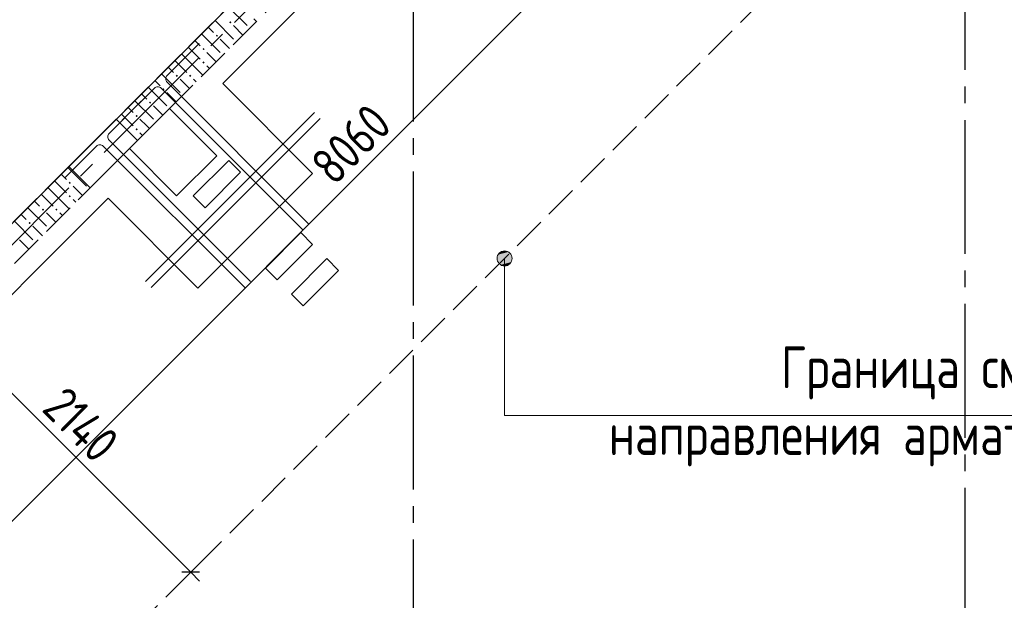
# Model space of a CAD drawing. Header units: millimetres. Extents: x 0 to 43617, y 0 to 59400.
# Tile 15 of 30: x 24021 to 29911, y 19797 to 23269. Entities that reach past the tile are written whole.
import ezdxf

# ---------------------------------------------------------------- set-up
doc = ezdxf.new("R2010")
doc.units = ezdxf.units.MM
doc.linetypes.add('______2', pattern=[270, 200, -70])
doc.linetypes.add('______5', pattern=[1100, 800, -100, 100, -100])
for name, color, linetype, lineweight in [('Standard', 7, 'Continuous', 25), ('Макрос окна_ макрос двери', 7, 'Continuous', 18), ('Обрамление проемов стержнями', 7, 'Continuous', 25), ('Оси', 40, '______5', 18), ('Позиционная метка линия выноска', 7, 'Continuous', 13), ('Примечания', 7, 'Continuous', 25)]:
    doc.layers.add(name, color=color, linetype=linetype, lineweight=lineweight)
doc.layers.add('ЖБ Перекрытие верхний уровень', color=7, linetype='Continuous', lineweight=25, true_color=0xe0e0ff)
doc.layers.add('ЖБ Стена верхний уровень', color=7, linetype='Continuous', lineweight=25, true_color=0x006e00)
doc.styles.add('GOST 2.304-81', font='txt')

msp = doc.modelspace()

# ---------------------------------------------------------------- hatches: boundary and pattern name
at = {"layer": 'ЖБ Стена верхний уровень', "linetype": 'Continuous', "lineweight": 18, "transparency": 33554687}
for points in [[(25274.5, 23253.1), (25281, 23259.6), (25287.5, 23253.1), (25281, 23246.6)], [(25194.5, 23173.1), (25201, 23179.6), (25207.5, 23173.1), (25201, 23166.6)], [(25114.5, 23093.1), (25121, 23099.6), (25127.4, 23093.1), (25121, 23086.6)], [(25114.5, 23013.1), (25121, 23019.6), (25127.4, 23013.1), (25121, 23006.6)], [(24954.4, 22933.1), (24960.9, 22939.6), (24967.4, 22933.1), (24960.9, 22926.6)], [(25034.5, 22933.1), (25040.9, 22939.6), (25047.4, 22933.1), (25040.9, 22926.6)], [(24874.5, 22853.1), (24881, 22859.6), (24887.5, 22853.1), (24881, 22846.6)], [(24794.5, 22773.1), (24801, 22779.6), (24807.5, 22773.1), (24801, 22766.6)], [(24714.5, 22693.1), (24721, 22699.6), (24727.4, 22693.1), (24721, 22686.6)], [(24714.5, 22613.1), (24721, 22619.6), (24727.4, 22613.1), (24721, 22606.6)], [(24314.5, 22293.1), (24321, 22299.6), (24327.4, 22293.1), (24321, 22286.6)], [(24314.5, 22213.1), (24321, 22219.6), (24327.4, 22213.1), (24321, 22206.6)], [(24154.4, 22133.1), (24160.9, 22139.6), (24167.4, 22133.1), (24160.9, 22126.6)], [(24234.5, 22133.1), (24240.9, 22139.6), (24247.4, 22133.1), (24240.9, 22126.6)], [(24074.5, 22053.1), (24081, 22059.6), (24087.5, 22053.1), (24081, 22046.6)]]:
    msp.add_hatch(color=7, dxfattribs=at).paths.add_polyline_path(points, flags=16)
at = {"layer": 'Примечания', "linetype": 'Continuous', "lineweight": 13, "transparency": 33554687}
for points in [[(26876.6, 21841.3), (26966.6, 21841.3), (26960.3, 21863.8)], [(26876.6, 21841.3), (26960.3, 21863.8), (26882.9, 21863.8)], [(26882.9, 21863.8), (26960.3, 21863.8), (26944.1, 21880)], [(26882.9, 21863.8), (26944.1, 21880), (26899.1, 21880)], [(26899.1, 21880), (26944.1, 21880), (26921.6, 21886.3)], [(26882.9, 21818.8), (26966.6, 21841.3), (26876.6, 21841.3)], [(26882.9, 21818.8), (26960.3, 21818.8), (26966.6, 21841.3)], [(26899.1, 21802.6), (26960.3, 21818.8), (26882.9, 21818.8)], [(26899.1, 21802.6), (26944.1, 21802.6), (26960.3, 21818.8)], [(26944.1, 21802.6), (26899.1, 21802.6), (26921.6, 21796.3)]]:
    msp.add_hatch(color=7, dxfattribs=at).paths.add_polyline_path(points)

# ---------------------------------------------------------------- linework, layer by layer
at = {"layer": 'Standard', "color": 7, "linetype": 'Continuous', "lineweight": 13, "transparency": 33554687}
for p, q in [((23281.9, 19577), (28981.2, 25276.3)), ((25044.7, 19964.4), (23530.7, 21478.4)), ((25044.7, 19964.4), (25097.8, 19911.4))]:
    msp.add_line(p, q, dxfattribs=at)
at = {"layer": 'Standard', "color": 251, "linetype": 'Continuous', "lineweight": -3, "true_color": 0x656565, "transparency": 33554687}
for q in [(25133.1, 20052.8), (24956.3, 19876)]:
    msp.add_line((25044.7, 19964.4), q, dxfattribs=at)
at = {"layer": 'Standard', "color": 7, "linetype": 'Continuous', "lineweight": 25, "transparency": 33554687}
msp.add_line((25097.7, 19964.4), (24991.7, 19964.4), dxfattribs=at)
at = {"layer": 'ЖБ Перекрытие верхний уровень', "color": 7, "linetype": 'Continuous', "lineweight": 18, "transparency": 33554687}
for p, q in [((23700.2, 21775.1), (26560.4, 24635.3)), ((24917.9, 22738.2), (24677.5, 22497.8)), ((25200.8, 22455.4), (24917.9, 22738.2)), ((24677.5, 22497.8), (24960.3, 22215)), ((24960.3, 22215), (25200.8, 22455.4)), ((25271.5, 22427), (25059.4, 22214.9)), ((25342.2, 22356.3), (25271.5, 22427)), ((25130.1, 22144.2), (25342.2, 22356.3)), ((25059.4, 22214.9), (25130.1, 22144.2)), ((25702.9, 21995.7), (25490.7, 21783.6)), ((25773.6, 21925), (25702.9, 21995.7)), ((25561.4, 21712.9), (25773.6, 21925)), ((25858.4, 21840.1), (25646.3, 21628)), ((25929.1, 21769.4), (25858.4, 21840.1)), ((25490.7, 21783.6), (25561.4, 21712.9)), ((25717, 21557.3), (25929.1, 21769.4)), ((25646.3, 21628), (25717, 21557.3))]:
    msp.add_line(p, q, dxfattribs=at)
at = {"layer": 'ЖБ Стена верхний уровень', "color": 251, "linetype": '______2', "lineweight": 13, "true_color": 0x656565, "transparency": 33554687}
for p, q in [((26320, 24394.9), (24598.2, 22673.1)), ((24725.5, 22545.8), (26447.3, 24267.6)), ((24725.5, 22545.8), (24598.2, 22673.1)), ((24315.4, 22390.2), (23700.2, 21775.1)), ((24315.4, 22390.2), (24442.7, 22263)), ((22462.8, 20283.1), (24442.7, 22263))]:
    msp.add_line(p, q, dxfattribs=at)
at = {"layer": 'ЖБ Стена верхний уровень', "color": 9, "linetype": 'Continuous', "lineweight": 18, "true_color": 0xc7c7c7, "transparency": 33554687}
for p, q in [((25436.9, 23257.2), (25421, 23273.1)), ((25356.9, 23177.2), (25301, 23233.1)), ((25276.9, 23097.2), (25221, 23153.1)), ((25021, 23033.1), (25116.9, 22937.2)), ((25181, 23033.1), (25140.9, 23073.1)), ((25196.9, 23017.2), (25181, 23033.1)), ((25140.9, 22993.1), (25156.9, 22977.2)), ((25021, 22873.1), (24981, 22913.1)), ((25060.9, 22913.1), (25076.9, 22897.2)), ((25036.9, 22857.2), (25021, 22873.1)), ((24956.9, 22777.2), (24901, 22833.1)), ((24876.9, 22697.2), (24821, 22753.1)), ((24781, 22633.1), (24740.9, 22673.1)), ((24796.9, 22617.2), (24781, 22633.1)), ((24740.9, 22593.1), (24756.9, 22577.2)), ((24309.6, 22384.5), (24421, 22273.1)), ((24269.6, 22344.5), (24301, 22313.1)), ((24189.6, 22264.5), (24221, 22233.1)), ((24229.6, 22304.5), (24301, 22233.1)), ((24381, 22233.1), (24340.9, 22273.1)), ((24149.6, 22224.5), (24221, 22153.1)), ((24221, 22233.1), (24316.9, 22137.2)), ((24396.9, 22217.2), (24381, 22233.1)), ((24069.6, 22144.5), (24181, 22033.1)), ((24109.6, 22184.5), (24140.9, 22153.1)), ((24340.9, 22193.1), (24356.9, 22177.2)), ((24029.6, 22104.5), (24060.9, 22073.1)), ((24221, 22073.1), (24181, 22113.1)), ((24260.9, 22113.1), (24276.9, 22097.2)), ((23989.6, 22064.5), (24101, 21953.1)), ((24156.9, 21977.2), (24101, 22033.1)), ((24236.9, 22057.2), (24221, 22073.1)), ((24076.9, 21897.2), (24021, 21953.1))]:
    msp.add_line(p, q, dxfattribs=at)
for points in [[(25269.6, 23344.5), (25269.6, 23344.5), (25269.6, 23344.5), (25381, 23233.1)], [(25189.6, 23264.5), (25189.6, 23264.5), (25189.6, 23264.5), (25301, 23153.1)], [(25149.6, 23224.5), (25149.6, 23224.5), (25149.6, 23224.5), (25181, 23193.1)], [(25069.6, 23144.5), (25069.6, 23144.5), (25069.6, 23144.5), (25101, 23113.1)], [(25109.6, 23184.5), (25109.6, 23184.5), (25109.6, 23184.5), (25221, 23073.1)], [(25029.6, 23104.5), (25029.6, 23104.5), (25029.6, 23104.5), (25101, 23033.1)], [(24989.6, 23064.5), (24989.6, 23064.5), (24989.6, 23064.5), (25021, 23033.1)], [(24909.6, 22984.5), (24909.6, 22984.5), (24909.6, 22984.5), (24940.9, 22953.1)], [(24949.6, 23024.5), (24949.6, 23024.5), (24949.6, 23024.5), (25021, 22953.1)], [(24869.6, 22944.5), (24869.6, 22944.5), (24869.6, 22944.5), (24981, 22833.1)], [(24789.6, 22864.5), (24789.6, 22864.5), (24789.6, 22864.5), (24901, 22753.1)], [(24829.6, 22904.5), (24829.6, 22904.5), (24829.6, 22904.5), (24860.9, 22873.1)], [(24749.6, 22824.5), (24749.6, 22824.5), (24749.6, 22824.5), (24781, 22793.1)], [(24669.6, 22744.5), (24669.6, 22744.5), (24669.6, 22744.5), (24701, 22713.1)], [(24709.6, 22784.5), (24709.6, 22784.5), (24709.6, 22784.5), (24821, 22673.1)], [(24629.6, 22704.5), (24629.6, 22704.5), (24629.6, 22704.5), (24701, 22633.1)]]:
    msp.add_lwpolyline(points, dxfattribs=at)
at = {"layer": 'Макрос окна_ макрос двери', "color": 7, "linetype": 'Continuous', "lineweight": -3, "transparency": 33554687}
for p, q in [((24598.2, 22673.1), (24315.4, 22390.2)), ((24442.7, 22263), (24725.5, 22545.8))]:
    msp.add_line(p, q, dxfattribs=at)
at = {"layer": 'Обрамление проемов стержнями', "color": 7, "linetype": 'Continuous', "lineweight": 18, "transparency": 33554687}
for p, q in [((24773, 21702.3), (25784.2, 22713.4)), ((24773, 21702.3), (25784.2, 22713.4)), ((24808.4, 21666.9), (25819.5, 22678.1)), ((24808.4, 21666.9), (25819.5, 22678.1))]:
    msp.add_line(p, q, dxfattribs=at)
for points in [[(25748.8, 22048.8), (24902.7, 22894.9), (24899.5, 22899.2), (24896.9, 22904.3), (24895.3, 22909.8), (24894.8, 22915.2), (24895.3, 22920.5), (24896.9, 22926), (24899.5, 22931.2), (24902.7, 22935.5), (25094.5, 23127.3)], [(25748.8, 22048.8), (24902.7, 22894.9), (24899.5, 22899.2), (24896.9, 22904.3), (24895.3, 22909.8), (24894.8, 22915.2), (24895.3, 22920.5), (24896.9, 22926), (24899.5, 22931.2), (24902.7, 22935.5), (25094.5, 23127.3)], [(25748.8, 22048.8), (24902.7, 22894.9), (24899.5, 22899.2), (24896.9, 22904.3), (24895.3, 22909.8), (24894.8, 22915.2), (24895.3, 22920.5), (24896.9, 22926), (24899.5, 22931.2), (24902.7, 22935.5), (25094.5, 23127.3)], [(25748.8, 22048.8), (24902.7, 22894.9), (24899.5, 22899.2), (24896.9, 22904.3), (24895.3, 22909.8), (24894.8, 22915.2), (24895.3, 22920.5), (24896.9, 22926), (24899.5, 22931.2), (24902.7, 22935.5), (25094.5, 23127.3)], [(25713.5, 22013.4), (24867.3, 22859.5), (24863.1, 22862.8), (24857.9, 22865.4), (24852.4, 22866.9), (24847, 22867.4), (24841.7, 22866.9), (24836.2, 22865.4), (24831, 22862.8), (24826.8, 22859.5), (24634.9, 22667.7)], [(25713.5, 22013.4), (24867.3, 22859.5), (24863.1, 22862.8), (24857.9, 22865.4), (24852.4, 22866.9), (24847, 22867.4), (24841.7, 22866.9), (24836.2, 22865.4), (24831, 22862.8), (24826.8, 22859.5), (24634.9, 22667.7)], [(25713.5, 22013.4), (24867.3, 22859.5), (24863.1, 22862.8), (24857.9, 22865.4), (24852.4, 22866.9), (24847, 22867.4), (24841.7, 22866.9), (24836.2, 22865.4), (24831, 22862.8), (24826.8, 22859.5), (24634.9, 22667.7)], [(25713.5, 22013.4), (24867.3, 22859.5), (24863.1, 22862.8), (24857.9, 22865.4), (24852.4, 22866.9), (24847, 22867.4), (24841.7, 22866.9), (24836.2, 22865.4), (24831, 22862.8), (24826.8, 22859.5), (24634.9, 22667.7)], [(25402.4, 21702.4), (24556.3, 22548.5), (24553.1, 22552.8), (24550.5, 22557.9), (24548.9, 22563.5), (24548.4, 22568.8), (24548.9, 22574.1), (24550.5, 22579.7), (24553.1, 22584.8), (24556.3, 22589.1), (24748.2, 22780.9)], [(25402.4, 21702.4), (24556.3, 22548.5), (24553.1, 22552.8), (24550.5, 22557.9), (24548.9, 22563.5), (24548.4, 22568.8), (24548.9, 22574.1), (24550.5, 22579.7), (24553.1, 22584.8), (24556.3, 22589.1), (24748.2, 22780.9)], [(25402.4, 21702.4), (24556.3, 22548.5), (24553.1, 22552.8), (24550.5, 22557.9), (24548.9, 22563.5), (24548.4, 22568.8), (24548.9, 22574.1), (24550.5, 22579.7), (24553.1, 22584.8), (24556.3, 22589.1), (24748.2, 22780.9)], [(25402.4, 21702.4), (24556.3, 22548.5), (24553.1, 22552.8), (24550.5, 22557.9), (24548.9, 22563.5), (24548.4, 22568.8), (24548.9, 22574.1), (24550.5, 22579.7), (24553.1, 22584.8), (24556.3, 22589.1), (24748.2, 22780.9)], [(25367.1, 21667), (24521, 22513.2), (24516.7, 22516.4), (24511.5, 22519), (24506, 22520.5), (24500.7, 22521), (24495.3, 22520.5), (24489.8, 22519), (24484.7, 22516.4), (24480.4, 22513.2), (24288.5, 22321.3)], [(25367.1, 21667), (24521, 22513.2), (24516.7, 22516.4), (24511.5, 22519), (24506, 22520.5), (24500.7, 22521), (24495.3, 22520.5), (24489.8, 22519), (24484.7, 22516.4), (24480.4, 22513.2), (24288.5, 22321.3)], [(25367.1, 21667), (24521, 22513.2), (24516.7, 22516.4), (24511.5, 22519), (24506, 22520.5), (24500.7, 22521), (24495.3, 22520.5), (24489.8, 22519), (24484.7, 22516.4), (24480.4, 22513.2), (24288.5, 22321.3)], [(25367.1, 21667), (24521, 22513.2), (24516.7, 22516.4), (24511.5, 22519), (24506, 22520.5), (24500.7, 22521), (24495.3, 22520.5), (24489.8, 22519), (24484.7, 22516.4), (24480.4, 22513.2), (24288.5, 22321.3)]]:
    msp.add_lwpolyline(points, dxfattribs=at)
at = {"layer": 'Оси', "color": 8, "linetype": '______5', "lineweight": -3, "transparency": 33554687}
for p, q in [((26374, 50960), (26374, 7100)), ((14415.9, 12363.5), (33072.2, 31019.8)), ((29674, 25968.7), (29674, 7100))]:
    msp.add_line(p, q, dxfattribs=at)
at = {"layer": 'Позиционная метка линия выноска', "color": 251, "linetype": 'Continuous', "lineweight": 13, "true_color": 0x494949, "transparency": 33554687}
msp.add_lwpolyline([(22667.8, 27035.9), (23820.4, 25883.4), (24778.5, 26841.5), (26984.7, 24635.3), (25236.1, 22886.7), (25773.6, 22349.3), (25087.7, 21663.4), (24550.3, 22200.8), (22463.4, 20112.7), (21473.4, 21102.7), (22251.2, 21880.5), (22533.9, 21597.8), (22993.2, 22057.8), (22201.4, 22849.6), (21545.3, 22193.5), (21134.9, 22603.9), (20553.6, 22022.6), (18891.9, 23684.3), (22243.5, 27035.9)], dxfattribs=at)
at = {"layer": 'Примечания', "color": 7, "linetype": '______2', "lineweight": 13, "transparency": 33554687}
msp.add_line((29810.4, 24730), (18209.5, 13129.2), dxfattribs=at)
at = {"layer": 'Примечания', "color": 7, "linetype": 'Continuous', "lineweight": 13, "transparency": 33554687}
for p, q in [((26921.6, 21886.3), (26921.6, 21886.3)), ((26876.6, 21841.3), (26876.6, 21841.3)), ((26921.6, 21796.3), (26921.6, 21796.3)), ((26966.6, 21841.3), (26966.6, 21841.3))]:
    msp.add_line(p, q, dxfattribs=at)
msp.add_lwpolyline([(30433, 20902.8), (26921.6, 20902.8), (26921.6, 21841.3)], dxfattribs=at)
msp.add_circle((26921.6, 21841.3), 45, dxfattribs=at)

# ---------------------------------------------------------------- texts
at = {"layer": 'Standard', "color": 7, "linetype": 'Continuous', "lineweight": 25, "transparency": 33554687, "char_height": 220, "attachment_point": 7, "style": 'GOST 2.304-81'}
for s, insert, width, rotation in [('8060', (25902.7, 22268.5), 672.621, 45), ('2140', (24146.2, 20933.7), 625.738, 315)]:
    msp.add_mtext(s, dxfattribs=dict(at, insert=insert, width=width, rotation=rotation))
at = {"layer": 'Примечания', "color": 7, "linetype": 'Continuous', "lineweight": 25, "transparency": 33554687, "char_height": 250, "attachment_point": 7, "style": 'GOST 2.304-81'}
for s, insert, width in [('Граница\\~смены', (28574.6, 20997.8), 1990.308), ('направления\\~арматуры', (27545.5, 20597.8), 3020.862)]:
    msp.add_mtext(s, dxfattribs=dict(at, insert=insert, width=width))

doc.saveas('drawing.dxf')
